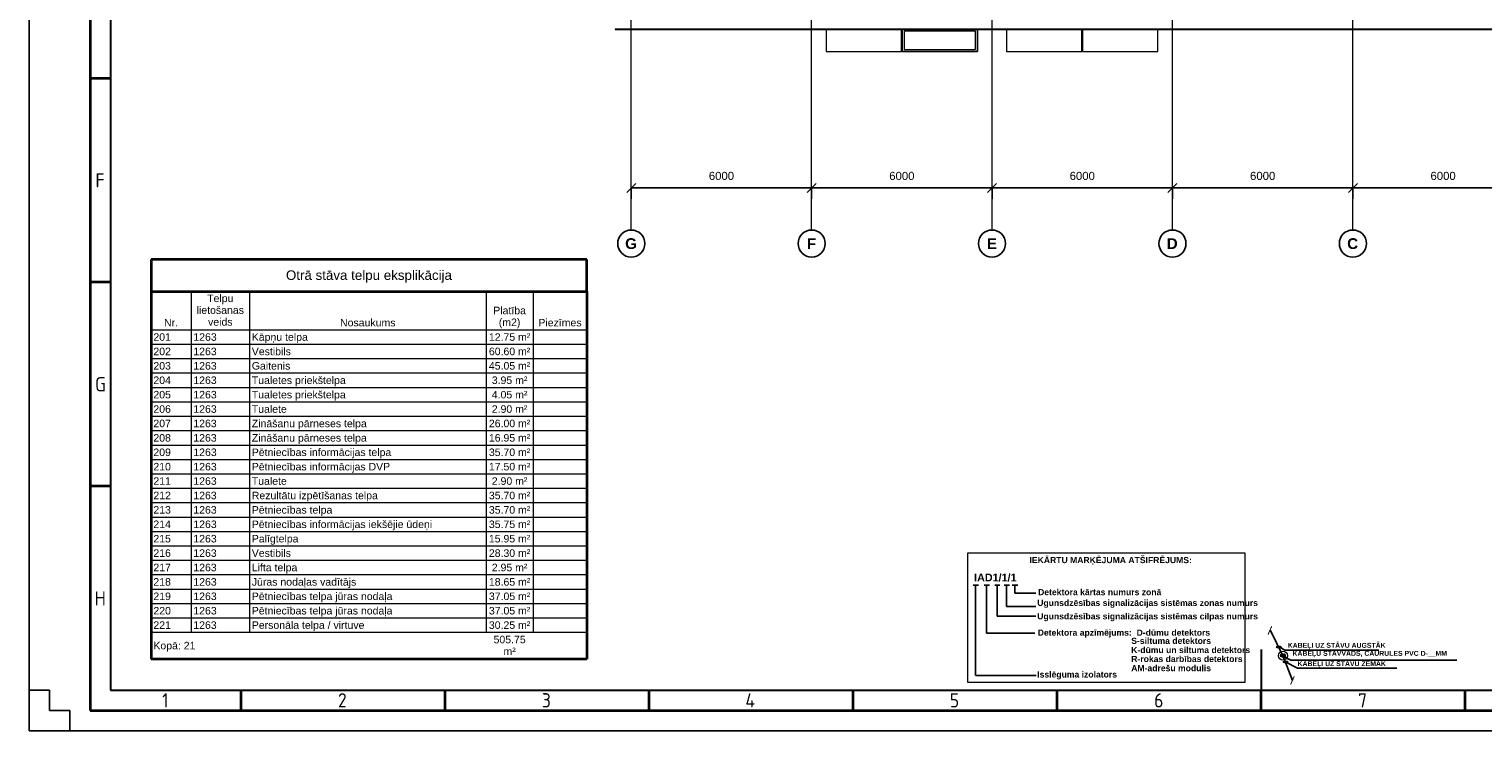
# Model space of a CAD drawing. Header units: millimetres. Extents: x -197461 to 862495, y -970068 to 63888.
# Tile 55 of 205: x -138828 to -90476, y -600991 to -577642. Entities that reach past the tile are written whole.
import ezdxf

# ---------------------------------------------------------------- set-up
doc = ezdxf.new("R2010")
doc.units = ezdxf.units.MM
doc.linetypes.add('Grid Line', pattern=[22.225, 12.7, -3.175, 3.175, -3.175])
doc.linetypes.add('KL', pattern=[4, 2, -2])
doc.layers.get('0').update_dxf_attribs({"linetype": 'CONTINUOUS'})
doc.layers.get('Defpoints').update_dxf_attribs({"linetype": 'CONTINUOUS'})
for name, color, linetype, lineweight in [('A-ANNO-DIMS', 211, 'CONTINUOUS', 9), ('A-DETL-THIN', 151, 'CONTINUOUS', 5), ('A-DETL-WIDE', 214, 'CONTINUOUS', 35), ('A-MASS', 70, 'CONTINUOUS', 5), ('G-ANNO-SCHD', 231, 'CONTINUOUS', 9), ('S-GRID', 1, 'CONTINUOUS', 9), ('S-GRID-IDEN', 1, 'CONTINUOUS', 25)]:
    doc.layers.add(name, color=color, linetype=linetype, lineweight=lineweight)
doc.layers.add('Rasējuma lapa', color=7, linetype='CONTINUOUS')
doc.layers.add('UAS', color=240, linetype='CONTINUOUS')
doc.styles.add('ARIAL', font='arialbd.ttf')
doc.styles.add('Arial_13', font='arial.ttf', dxfattribs={"height": 3.175})
doc.styles.add('Arial_14', font='arial.ttf', dxfattribs={"height": 2.5})
doc.styles.add('Arial_2', font='arial.ttf', dxfattribs={"height": 270})
doc.styles.add('ISO', font='iso')
doc.dimstyles.new('Arrow_-_2_5mm_Arial', dxfattribs={"dimscale": 304.8, "dimtxt": 275.470038, "dimasz": 0.984252, "dimexe": 1.181102, "dimexo": 0.738189, "dimgap": 0.86122, "dimtad": 1, "dimdec": 0, "dimrnd": 5, "dimzin": 0, "dimdsep": 46, "dimtxsty": 'Arial_2', "dimblk1": 'OBLIQUE', "dimblk2": 'OBLIQUE', "dimsah": 1, "dimcen": 0.09, "dimazin": 0, "dimtfac": 1, "dimtdec": 4, "dimtix": 1, "dimtmove": 0, "dimatfit": 3, "dimfxl": 1, "dimtvp": 1, "dimtfill": 1, "dimtolj": 1, "dimtzin": 0, "dimarcsym": 2})

# ---------------------------------------------------------------- blocks, each defined once
blk = doc.blocks.new('A2_L')
at = {"layer": 'Rasējuma lapa'}
for p, q in [((-594, 420), (-594, 0)), ((-594, 10), (-589, 10)), ((-589, 10), (-589, 5)), ((-589, 5), (-584, 5)), ((-584, 5), (-584, 0)), ((-594, 0), (0, 0))]:
    blk.add_line(p, q, dxfattribs=at)
at = {"layer": 'Rasējuma lapa', "lineweight": 35}
for p, q in [((-579, 415), (-579, 5)), ((-574, 160), (-579, 160)), ((-574, 110), (-579, 110)), ((-574, 60), (-579, 60)), ((-542, 5), (-542, 10)), ((-492, 5), (-492, 10)), ((-442, 5), (-442, 10)), ((-392, 5), (-392, 10)), ((-342, 5), (-342, 10)), ((-292, 5), (-292, 10)), ((-242, 5), (-242, 10)), ((-579, 5), (-5, 5))]:
    blk.add_line(p, q, dxfattribs=at)
at = {"layer": 'Rasējuma lapa', "lineweight": 30}
for p, q in [((-574, 410), (-574, 10)), ((-292, 20), (-292, 10)), ((-574, 10), (-10, 10))]:
    blk.add_line(p, q, dxfattribs=at)
at = {"layer": 'Rasējuma lapa', "style": 'ISO'}
for s, p in [('F', (-577.73, 133.25)), ('G', (-577.81, 83.25)), ('H', (-577.9, 30.75)), ('1', (-561.38, 5.75)), ('2', (-518.29, 5.75)), ('3', (-468.3, 5.75)), ('4', (-418.4, 5.75)), ('5', (-368.3, 5.75)), ('6', (-318.21, 5.75)), ('7', (-268.23, 5.75))]:
    blk.add_text(s, height=3.5, dxfattribs=at).set_placement(p)
blk = doc.blocks.new('*U1293')
at = {"layer": 'Rasējuma lapa'}
blk.add_blockref('A2_L', (0, 0), dxfattribs=at)
blk = doc.blocks.new('Grid - Ass 4_0mm-197408-Otrā stāva plāns uz atzīmes 3_400')
at = {"layer": 'S-GRID-IDEN'}
blk.add_circle((0, 0), 3, dxfattribs=at)
blk = doc.blocks.new('_OBLIQUE')
at = {"color": 0, "linetype": 'ByBlock'}
blk.add_line((-0.5, -0.5), (0.5, 0.5), dxfattribs=at)
blk = doc.blocks.new('*D1299')
at = {"layer": 'A-ANNO-DIMS', "color": 0, "lineweight": -2, "transparency": 16777216}
for p, q in [((-118801, -582929), (-112801, -582929)), ((-118801, -582942), (-118801, -583289)), ((-112801, -582942), (-112801, -583289))]:
    blk.add_line(p, q, dxfattribs=at)
at = {"layer": 'Defpoints', "color": 0, "transparency": 16777216}
for p in [(-118801, -582717), (-112801, -582717), (-112801, -582929)]:
    blk.add_point(p, dxfattribs=at)
at = {"layer": 'A-ANNO-DIMS', "color": 0, "lineweight": -2, "transparency": 16777216, "xscale": 299.9999999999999, "yscale": 299.9999999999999, "zscale": 299.9999999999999, "rotation": 180}
blk.add_blockref('_OBLIQUE', (-118801, -582929), dxfattribs=at)
at = {"layer": 'A-ANNO-DIMS', "color": 0, "lineweight": -2, "transparency": 16777216, "xscale": 299.9999999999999, "yscale": 299.9999999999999, "zscale": 299.9999999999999}
blk.add_blockref('_OBLIQUE', (-112801, -582929), dxfattribs=at)
at = {"layer": 'A-ANNO-DIMS', "color": 0, "transparency": 16777216, "insert": (-115801, -582529), "char_height": 270, "attachment_point": 5, "style": 'Arial_2', "bg_fill": 3, "box_fill_scale": 1.1, "bg_fill_color": 256, "bg_fill_true_color": 13158600, "bg_fill_transparency": 0}
blk.add_mtext('\\A1;6000', dxfattribs=at)
blk = doc.blocks.new('*D1300')
at = {"layer": 'A-ANNO-DIMS', "color": 0, "lineweight": -2, "transparency": 16777216}
for p, q in [((-112801, -582929), (-106801, -582929)), ((-112801, -582942), (-112801, -583289)), ((-106801, -582942), (-106801, -583289))]:
    blk.add_line(p, q, dxfattribs=at)
at = {"layer": 'Defpoints', "color": 0, "transparency": 16777216}
for p in [(-112801, -582717), (-106801, -582717), (-106801, -582929)]:
    blk.add_point(p, dxfattribs=at)
at = {"layer": 'A-ANNO-DIMS', "color": 0, "lineweight": -2, "transparency": 16777216, "xscale": 299.9999999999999, "yscale": 299.9999999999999, "zscale": 299.9999999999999, "rotation": 180}
blk.add_blockref('_OBLIQUE', (-112801, -582929), dxfattribs=at)
at = {"layer": 'A-ANNO-DIMS', "color": 0, "lineweight": -2, "transparency": 16777216, "xscale": 299.9999999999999, "yscale": 299.9999999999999, "zscale": 299.9999999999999}
blk.add_blockref('_OBLIQUE', (-106801, -582929), dxfattribs=at)
at = {"layer": 'A-ANNO-DIMS', "color": 0, "transparency": 16777216, "insert": (-109801, -582529), "char_height": 270, "attachment_point": 5, "style": 'Arial_2', "bg_fill": 3, "box_fill_scale": 1.1, "bg_fill_color": 256, "bg_fill_true_color": 13158600, "bg_fill_transparency": 0}
blk.add_mtext('\\A1;6000', dxfattribs=at)
blk = doc.blocks.new('*D1301')
at = {"layer": 'A-ANNO-DIMS', "color": 0, "lineweight": -2, "transparency": 16777216}
for p, q in [((-106801, -582929), (-100801, -582929)), ((-106801, -582942), (-106801, -583289)), ((-100801, -582942), (-100801, -583289))]:
    blk.add_line(p, q, dxfattribs=at)
at = {"layer": 'Defpoints', "color": 0, "transparency": 16777216}
for p in [(-106801, -582717), (-100801, -582717), (-100801, -582929)]:
    blk.add_point(p, dxfattribs=at)
at = {"layer": 'A-ANNO-DIMS', "color": 0, "lineweight": -2, "transparency": 16777216, "xscale": 299.9999999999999, "yscale": 299.9999999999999, "zscale": 299.9999999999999, "rotation": 180}
blk.add_blockref('_OBLIQUE', (-106801, -582929), dxfattribs=at)
at = {"layer": 'A-ANNO-DIMS', "color": 0, "lineweight": -2, "transparency": 16777216, "xscale": 299.9999999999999, "yscale": 299.9999999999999, "zscale": 299.9999999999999}
blk.add_blockref('_OBLIQUE', (-100801, -582929), dxfattribs=at)
at = {"layer": 'A-ANNO-DIMS', "color": 0, "transparency": 16777216, "insert": (-103801, -582529), "char_height": 270, "attachment_point": 5, "style": 'Arial_2', "bg_fill": 3, "box_fill_scale": 1.1, "bg_fill_color": 256, "bg_fill_true_color": 13158600, "bg_fill_transparency": 0}
blk.add_mtext('\\A1;6000', dxfattribs=at)
blk = doc.blocks.new('*D1302')
at = {"layer": 'A-ANNO-DIMS', "color": 0, "lineweight": -2, "transparency": 16777216}
for p, q in [((-100801, -582929), (-94801, -582929)), ((-100801, -582942), (-100801, -583289)), ((-94801, -582942), (-94801, -583289))]:
    blk.add_line(p, q, dxfattribs=at)
at = {"layer": 'Defpoints', "color": 0, "transparency": 16777216}
for p in [(-100801, -582717), (-94801, -582717), (-94801, -582929)]:
    blk.add_point(p, dxfattribs=at)
at = {"layer": 'A-ANNO-DIMS', "color": 0, "lineweight": -2, "transparency": 16777216, "xscale": 299.9999999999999, "yscale": 299.9999999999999, "zscale": 299.9999999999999, "rotation": 180}
blk.add_blockref('_OBLIQUE', (-100801, -582929), dxfattribs=at)
at = {"layer": 'A-ANNO-DIMS', "color": 0, "lineweight": -2, "transparency": 16777216, "xscale": 299.9999999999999, "yscale": 299.9999999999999, "zscale": 299.9999999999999}
blk.add_blockref('_OBLIQUE', (-94801, -582929), dxfattribs=at)
at = {"layer": 'A-ANNO-DIMS', "color": 0, "transparency": 16777216, "insert": (-97801, -582529), "char_height": 270, "attachment_point": 5, "style": 'Arial_2', "bg_fill": 3, "box_fill_scale": 1.1, "bg_fill_color": 256, "bg_fill_true_color": 13158600, "bg_fill_transparency": 0}
blk.add_mtext('\\A1;6000', dxfattribs=at)
blk = doc.blocks.new('*D1303')
at = {"layer": 'A-ANNO-DIMS', "color": 0, "lineweight": -2, "transparency": 16777216}
for p, q in [((-94801, -582929), (-88801, -582929)), ((-94801, -582942), (-94801, -583289)), ((-88801, -582942), (-88801, -583289))]:
    blk.add_line(p, q, dxfattribs=at)
at = {"layer": 'Defpoints', "color": 0, "transparency": 16777216}
for p in [(-94801, -582717), (-88801, -582717), (-88801, -582929)]:
    blk.add_point(p, dxfattribs=at)
at = {"layer": 'A-ANNO-DIMS', "color": 0, "lineweight": -2, "transparency": 16777216, "xscale": 299.9999999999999, "yscale": 299.9999999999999, "zscale": 299.9999999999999, "rotation": 180}
blk.add_blockref('_OBLIQUE', (-94801, -582929), dxfattribs=at)
at = {"layer": 'A-ANNO-DIMS', "color": 0, "lineweight": -2, "transparency": 16777216, "xscale": 299.9999999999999, "yscale": 299.9999999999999, "zscale": 299.9999999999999}
blk.add_blockref('_OBLIQUE', (-88801, -582929), dxfattribs=at)
at = {"layer": 'A-ANNO-DIMS', "color": 0, "transparency": 16777216, "insert": (-91801, -582529), "char_height": 270, "attachment_point": 5, "style": 'Arial_2', "bg_fill": 3, "box_fill_scale": 1.1, "bg_fill_color": 256, "bg_fill_true_color": 13158600, "bg_fill_transparency": 0}
blk.add_mtext('\\A1;6000', dxfattribs=at)
blk = doc.blocks.new('_ArchTick')
at = {"color": 0, "linetype": 'ByBlock', "const_width": 0.15}
blk.add_lwpolyline([(-0.5, -0.5), (0.5, 0.5)], dxfattribs=at)

msp = doc.modelspace()

# ---------------------------------------------------------------- hatches: boundary and pattern name
at = {"layer": 'UAS'}
h = msp.add_hatch(color=1, dxfattribs=at)
h.paths.add_polyline_path([(-97127.08814, -598488.65465), (-97160.62851, -598420.62433, 0.2855923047), (-97202.93721, -598488.65465, 0.5262828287), (-97099.87136, -598559.45244)])
h.paths.add_polyline_path([(-97127.79115, -598487.22873), (-97127.66247, -598487.16068), (-97099.87136, -598559.45244, 0.3103731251), (-97051.23907, -598488.65465, 0.5557031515), (-97160.62851, -598420.62433)])

# ---------------------------------------------------------------- linework, layer by layer
at = {"color": 251, "lineweight": 5, "true_color": 0x636466}
for p, q in [((-113258.96682, -577649.9827), (-118342.9669, -577649.9827)), ((-118342.9669, -577659.9827), (-113258.96682, -577659.9827)), ((-107258.96724, -577649.9827), (-112342.96732, -577649.9827)), ((-112342.96732, -577659.9827), (-107258.96724, -577659.9827)), ((-112318.96652, -577646.90543), (-109813.11762, -577646.90543)), ((-112318.96652, -577646.90543), (-112318.96652, -577649.93607)), ((-112318.96652, -577649.93607), (-112318.96652, -577649.9827)), ((-112318.96652, -577659.9827), (-112318.96652, -578389.1778)), ((-109813.11762, -577649.93607), (-109813.11762, -577646.90543)), ((-109813.11762, -577649.93607), (-109813.11762, -577649.9827)), ((-109813.11762, -578389.1778), (-109813.11762, -577659.9827)), ((-109789.11762, -577646.90543), (-107283.56075, -577646.90543)), ((-109789.11762, -577646.90543), (-109789.11762, -577649.93607)), ((-109789.10401, -578389.13123), (-109789.11744, -577659.9827)), ((-109789.10401, -578389.13123), (-109789.11744, -577659.9827)), ((-109789.11744, -577659.9827), (-109789.10401, -578389.13123)), ((-107348.55955, -577714.86538), (-109724.11643, -577714.86538)), ((-109724.11643, -577714.86538), (-109724.1052, -578324.20192)), ((-107348.54833, -578324.20192), (-107348.55955, -577714.86538)), ((-107283.56075, -577649.93607), (-107283.56075, -577646.90543)), ((-107283.56056, -577659.9827), (-107283.54713, -578389.13123)), ((-107283.56056, -577659.9827), (-107283.54713, -578389.13123)), ((-107283.54713, -578389.13123), (-107283.56056, -577659.9827)), ((-101258.96686, -577649.9827), (-106342.96694, -577649.9827)), ((-106342.96694, -577659.9827), (-101258.96686, -577659.9827)), ((-106324.92785, -577646.90543), (-103815.80104, -577646.90543)), ((-106324.92785, -577646.90543), (-106324.92785, -577649.93607)), ((-106324.92785, -577649.93607), (-106324.92785, -577649.9827)), ((-106324.92785, -577659.9827), (-106324.92785, -578389.1778)), ((-103815.80104, -577649.93607), (-103815.80104, -577646.90543)), ((-103815.80104, -577649.93607), (-103815.80104, -577649.9827)), ((-103815.80104, -578389.1778), (-103815.80104, -577659.9827)), ((-103791.80104, -577646.90543), (-101282.96632, -577646.90543)), ((-103791.80104, -577646.90543), (-103791.80104, -577649.93607)), ((-103791.80104, -577649.93607), (-103791.80104, -577649.9827)), ((-103791.80104, -577659.9827), (-103791.80104, -578389.1778)), ((-101282.96632, -577649.93607), (-101282.96632, -577646.90543)), ((-101282.96632, -577649.93607), (-101282.96632, -577649.9827)), ((-101282.96632, -578389.1778), (-101282.96632, -577659.9827)), ((-95259.15394, -577649.9827), (-100342.96698, -577649.9827)), ((-100342.96698, -577659.9827), (-95259.15394, -577659.9827)), ((-91789.06027, -577649.9827), (-94343.15395, -577649.9827)), ((-94343.15395, -577659.9827), (-91789.06027, -577659.9827)), ((-112318.96652, -578389.1778), (-109813.11762, -578389.1778)), ((-107283.54713, -578389.13123), (-109789.10401, -578389.13123)), ((-107283.54713, -578389.13123), (-109789.10401, -578389.13123)), ((-109789.10401, -578389.13123), (-107283.54713, -578389.13123)), ((-109724.1052, -578324.20192), (-107348.54833, -578324.20192)), ((-106324.92785, -578389.1778), (-103815.80104, -578389.1778)), ((-103791.80104, -578389.1778), (-101282.96632, -578389.1778))]:
    msp.add_line(p, q, dxfattribs=at)
at = {"layer": 'A-DETL-THIN', "color": 18, "lineweight": 9, "true_color": 0x000000}
for p, q in [((-133440.44081, -586369.26769), (-133440.44081, -587656.80675)), ((-131495.3302, -586369.26769), (-131495.3302, -587656.80675)), ((-123631.06565, -586369.26769), (-123631.06565, -587656.80675)), ((-122061.63772, -586369.26769), (-122061.63772, -587656.80675)), ((-133440.44081, -587656.80675), (-134768.9934, -587656.80675)), ((-131495.3302, -587656.80675), (-133440.44081, -587656.80675)), ((-133440.44081, -587656.80675), (-133440.44081, -588135.98643)), ((-123631.06565, -587656.80675), (-131495.3302, -587656.80675)), ((-131495.3302, -587656.80675), (-131495.3302, -588135.98643)), ((-122061.63772, -587656.80675), (-123631.06565, -587656.80675)), ((-123631.06565, -587656.80675), (-123631.06565, -588135.98643)), ((-120279.79255, -587656.80675), (-122061.63772, -587656.80675)), ((-122061.63772, -587656.80675), (-122061.63772, -588135.98643)), ((-133440.44081, -588135.98643), (-134768.9934, -588135.98643)), ((-131495.3302, -588135.98643), (-133440.44081, -588135.98643)), ((-133440.44081, -588135.98643), (-133440.44081, -588615.16612)), ((-123631.06565, -588135.98643), (-131495.3302, -588135.98643)), ((-131495.3302, -588135.98643), (-131495.3302, -588615.16612)), ((-122061.63772, -588135.98643), (-123631.06565, -588135.98643)), ((-123631.06565, -588135.98643), (-123631.06565, -588615.16612)), ((-120279.79255, -588135.98643), (-122061.63772, -588135.98643)), ((-122061.63772, -588135.98643), (-122061.63772, -588615.16612)), ((-133440.44081, -588615.16612), (-134768.9934, -588615.16612)), ((-131495.3302, -588615.16612), (-133440.44081, -588615.16612)), ((-133440.44081, -588615.16612), (-133440.44081, -589094.3458)), ((-123631.06565, -588615.16612), (-131495.3302, -588615.16612)), ((-131495.3302, -588615.16612), (-131495.3302, -589094.3458)), ((-122061.63772, -588615.16612), (-123631.06565, -588615.16612)), ((-123631.06565, -588615.16612), (-123631.06565, -589094.3458)), ((-120279.79255, -588615.16612), (-122061.63772, -588615.16612)), ((-122061.63772, -588615.16612), (-122061.63772, -589094.3458)), ((-133440.44081, -589094.3458), (-134768.9934, -589094.3458)), ((-131495.3302, -589094.3458), (-133440.44081, -589094.3458)), ((-133440.44081, -589094.3458), (-133440.44081, -589573.52549)), ((-123631.06565, -589094.3458), (-131495.3302, -589094.3458)), ((-131495.3302, -589094.3458), (-131495.3302, -589573.52549)), ((-122061.63772, -589094.3458), (-123631.06565, -589094.3458)), ((-123631.06565, -589094.3458), (-123631.06565, -589573.52549)), ((-120279.79255, -589094.3458), (-122061.63772, -589094.3458)), ((-122061.63772, -589094.3458), (-122061.63772, -589573.52549)), ((-133440.44081, -589573.52549), (-134768.9934, -589573.52549)), ((-131495.3302, -589573.52549), (-133440.44081, -589573.52549)), ((-133440.44081, -589573.52549), (-133440.44081, -590052.70518)), ((-123631.06565, -589573.52549), (-131495.3302, -589573.52549)), ((-131495.3302, -589573.52549), (-131495.3302, -590052.70518)), ((-122061.63772, -589573.52549), (-123631.06565, -589573.52549)), ((-123631.06565, -589573.52549), (-123631.06565, -590052.70518)), ((-120279.79255, -589573.52549), (-122061.63772, -589573.52549)), ((-122061.63772, -589573.52549), (-122061.63772, -590052.70518)), ((-133440.44081, -590052.70518), (-134768.9934, -590052.70518)), ((-131495.3302, -590052.70518), (-133440.44081, -590052.70518)), ((-133440.44081, -590052.70518), (-133440.44081, -590531.88486)), ((-123631.06565, -590052.70518), (-131495.3302, -590052.70518)), ((-131495.3302, -590052.70518), (-131495.3302, -590531.88486)), ((-122061.63772, -590052.70518), (-123631.06565, -590052.70518)), ((-123631.06565, -590052.70518), (-123631.06565, -590531.88486)), ((-120279.79255, -590052.70518), (-122061.63772, -590052.70518)), ((-122061.63772, -590052.70518), (-122061.63772, -590531.88486)), ((-133440.44081, -590531.88486), (-134768.9934, -590531.88486)), ((-131495.3302, -590531.88486), (-133440.44081, -590531.88486)), ((-133440.44081, -590531.88486), (-133440.44081, -591011.06455)), ((-123631.06565, -590531.88486), (-131495.3302, -590531.88486)), ((-131495.3302, -590531.88486), (-131495.3302, -591011.06455)), ((-122061.63772, -590531.88486), (-123631.06565, -590531.88486)), ((-123631.06565, -590531.88486), (-123631.06565, -591011.06455)), ((-120279.79255, -590531.88486), (-122061.63772, -590531.88486)), ((-122061.63772, -590531.88486), (-122061.63772, -591011.06455)), ((-133440.44081, -591011.06455), (-134768.9934, -591011.06455)), ((-131495.3302, -591011.06455), (-133440.44081, -591011.06455)), ((-133440.44081, -591011.06455), (-133440.44081, -591490.24423)), ((-123631.06565, -591011.06455), (-131495.3302, -591011.06455)), ((-131495.3302, -591011.06455), (-131495.3302, -591490.24423)), ((-122061.63772, -591011.06455), (-123631.06565, -591011.06455)), ((-123631.06565, -591011.06455), (-123631.06565, -591490.24423)), ((-120279.79255, -591011.06455), (-122061.63772, -591011.06455)), ((-122061.63772, -591011.06455), (-122061.63772, -591490.24423)), ((-133440.44081, -591490.24423), (-134768.9934, -591490.24423)), ((-131495.3302, -591490.24423), (-133440.44081, -591490.24423)), ((-133440.44081, -591490.24423), (-133440.44081, -591969.42392)), ((-123631.06565, -591490.24423), (-131495.3302, -591490.24423)), ((-131495.3302, -591490.24423), (-131495.3302, -591969.42392)), ((-122061.63772, -591490.24423), (-123631.06565, -591490.24423)), ((-123631.06565, -591490.24423), (-123631.06565, -591969.42392)), ((-120279.79255, -591490.24423), (-122061.63772, -591490.24423)), ((-122061.63772, -591490.24423), (-122061.63772, -591969.42392)), ((-133440.44081, -591969.42392), (-134768.9934, -591969.42392)), ((-131495.3302, -591969.42392), (-133440.44081, -591969.42392)), ((-133440.44081, -591969.42392), (-133440.44081, -592448.6036)), ((-123631.06565, -591969.42392), (-131495.3302, -591969.42392)), ((-131495.3302, -591969.42392), (-131495.3302, -592448.6036)), ((-122061.63772, -591969.42392), (-123631.06565, -591969.42392)), ((-123631.06565, -591969.42392), (-123631.06565, -592448.6036)), ((-120279.79255, -591969.42392), (-122061.63772, -591969.42392)), ((-122061.63772, -591969.42392), (-122061.63772, -592448.6036)), ((-133440.44081, -592448.6036), (-134768.9934, -592448.6036)), ((-131495.3302, -592448.6036), (-133440.44081, -592448.6036)), ((-133440.44081, -592448.6036), (-133440.44081, -592927.78329)), ((-123631.06565, -592448.6036), (-131495.3302, -592448.6036)), ((-131495.3302, -592448.6036), (-131495.3302, -592927.78329)), ((-122061.63772, -592448.6036), (-123631.06565, -592448.6036)), ((-123631.06565, -592448.6036), (-123631.06565, -592927.78329)), ((-120279.79255, -592448.6036), (-122061.63772, -592448.6036)), ((-122061.63772, -592448.6036), (-122061.63772, -592927.78329)), ((-133440.44081, -592927.78329), (-134768.9934, -592927.78329)), ((-131495.3302, -592927.78329), (-133440.44081, -592927.78329)), ((-133440.44081, -592927.78329), (-133440.44081, -593406.96297)), ((-123631.06565, -592927.78329), (-131495.3302, -592927.78329)), ((-131495.3302, -592927.78329), (-131495.3302, -593406.96297)), ((-122061.63772, -592927.78329), (-123631.06565, -592927.78329)), ((-123631.06565, -592927.78329), (-123631.06565, -593406.96297)), ((-120279.79255, -592927.78329), (-122061.63772, -592927.78329)), ((-122061.63772, -592927.78329), (-122061.63772, -593406.96297)), ((-133440.44081, -593406.96297), (-134768.9934, -593406.96297)), ((-131495.3302, -593406.96297), (-133440.44081, -593406.96297)), ((-133440.44081, -593406.96297), (-133440.44081, -593886.14266)), ((-123631.06565, -593406.96297), (-131495.3302, -593406.96297)), ((-131495.3302, -593406.96297), (-131495.3302, -593886.14266)), ((-122061.63772, -593406.96297), (-123631.06565, -593406.96297)), ((-123631.06565, -593406.96297), (-123631.06565, -593886.14266)), ((-120279.79255, -593406.96297), (-122061.63772, -593406.96297)), ((-122061.63772, -593406.96297), (-122061.63772, -593886.14266)), ((-133440.44081, -593886.14266), (-134768.9934, -593886.14266)), ((-131495.3302, -593886.14266), (-133440.44081, -593886.14266)), ((-133440.44081, -593886.14266), (-133440.44081, -594365.32234)), ((-123631.06565, -593886.14266), (-131495.3302, -593886.14266)), ((-131495.3302, -593886.14266), (-131495.3302, -594365.32234)), ((-122061.63772, -593886.14266), (-123631.06565, -593886.14266)), ((-123631.06565, -593886.14266), (-123631.06565, -594365.32234)), ((-120279.79255, -593886.14266), (-122061.63772, -593886.14266)), ((-122061.63772, -593886.14266), (-122061.63772, -594365.32234)), ((-133440.44081, -594365.32234), (-134768.9934, -594365.32234)), ((-131495.3302, -594365.32234), (-133440.44081, -594365.32234)), ((-133440.44081, -594365.32234), (-133440.44081, -594844.50203)), ((-123631.06565, -594365.32234), (-131495.3302, -594365.32234)), ((-131495.3302, -594365.32234), (-131495.3302, -594844.50203)), ((-122061.63772, -594365.32234), (-123631.06565, -594365.32234)), ((-123631.06565, -594365.32234), (-123631.06565, -594844.50203)), ((-120279.79255, -594365.32234), (-122061.63772, -594365.32234)), ((-122061.63772, -594365.32234), (-122061.63772, -594844.50203)), ((-133440.44081, -594844.50203), (-134768.9934, -594844.50203)), ((-131495.3302, -594844.50203), (-133440.44081, -594844.50203)), ((-133440.44081, -594844.50203), (-133440.44081, -595323.68171)), ((-123631.06565, -594844.50203), (-131495.3302, -594844.50203)), ((-131495.3302, -594844.50203), (-131495.3302, -595323.68171)), ((-122061.63772, -594844.50203), (-123631.06565, -594844.50203)), ((-123631.06565, -594844.50203), (-123631.06565, -595323.68171)), ((-120279.79255, -594844.50203), (-122061.63772, -594844.50203)), ((-122061.63772, -594844.50203), (-122061.63772, -595323.68171)), ((-133440.44081, -595323.68171), (-134768.9934, -595323.68171)), ((-131495.3302, -595323.68171), (-133440.44081, -595323.68171)), ((-133440.44081, -595323.68171), (-133440.44081, -595802.8614)), ((-123631.06565, -595323.68171), (-131495.3302, -595323.68171)), ((-131495.3302, -595323.68171), (-131495.3302, -595802.8614)), ((-122061.63772, -595323.68171), (-123631.06565, -595323.68171)), ((-123631.06565, -595323.68171), (-123631.06565, -595802.8614)), ((-120279.79255, -595323.68171), (-122061.63772, -595323.68171)), ((-122061.63772, -595323.68171), (-122061.63772, -595802.8614)), ((-133440.44081, -595802.8614), (-134768.9934, -595802.8614)), ((-131495.3302, -595802.8614), (-133440.44081, -595802.8614)), ((-133440.44081, -595802.8614), (-133440.44081, -596282.04109)), ((-123631.06565, -595802.8614), (-131495.3302, -595802.8614)), ((-131495.3302, -595802.8614), (-131495.3302, -596282.04109)), ((-122061.63772, -595802.8614), (-123631.06565, -595802.8614)), ((-123631.06565, -595802.8614), (-123631.06565, -596282.04109)), ((-120279.79255, -595802.8614), (-122061.63772, -595802.8614)), ((-122061.63772, -595802.8614), (-122061.63772, -596282.04109)), ((-133440.44081, -596282.04109), (-134768.9934, -596282.04109)), ((-131495.3302, -596282.04109), (-133440.44081, -596282.04109)), ((-133440.44081, -596282.04109), (-133440.44081, -596761.22077)), ((-123631.06565, -596282.04109), (-131495.3302, -596282.04109)), ((-131495.3302, -596282.04109), (-131495.3302, -596761.22077)), ((-122061.63772, -596282.04109), (-123631.06565, -596282.04109)), ((-123631.06565, -596282.04109), (-123631.06565, -596761.22077)), ((-120279.79255, -596282.04109), (-122061.63772, -596282.04109)), ((-122061.63772, -596282.04109), (-122061.63772, -596761.22077)), ((-133440.44081, -596761.22077), (-134768.9934, -596761.22077)), ((-131495.3302, -596761.22077), (-133440.44081, -596761.22077)), ((-133440.44081, -596761.22077), (-133440.44081, -597240.40046)), ((-123631.06565, -596761.22077), (-131495.3302, -596761.22077)), ((-131495.3302, -596761.22077), (-131495.3302, -597240.40046)), ((-122061.63772, -596761.22077), (-123631.06565, -596761.22077)), ((-123631.06565, -596761.22077), (-123631.06565, -597240.40046)), ((-120279.79255, -596761.22077), (-122061.63772, -596761.22077)), ((-122061.63772, -596761.22077), (-122061.63772, -597240.40046)), ((-133440.44081, -597240.40046), (-134768.9934, -597240.40046)), ((-131495.3302, -597240.40046), (-133440.44081, -597240.40046)), ((-133440.44081, -597240.40046), (-133440.44081, -597719.58014)), ((-123631.06565, -597240.40046), (-131495.3302, -597240.40046)), ((-131495.3302, -597240.40046), (-131495.3302, -597719.58014)), ((-122061.63772, -597240.40046), (-123631.06565, -597240.40046)), ((-123631.06565, -597240.40046), (-123631.06565, -597719.58014)), ((-120279.79255, -597240.40046), (-122061.63772, -597240.40046)), ((-122061.63772, -597240.40046), (-122061.63772, -597719.58014)), ((-133440.44081, -597719.58014), (-134768.9934, -597719.58014)), ((-131495.3302, -597719.58014), (-133440.44081, -597719.58014)), ((-123631.06565, -597719.58014), (-131495.3302, -597719.58014)), ((-122061.63772, -597719.58014), (-123631.06565, -597719.58014)), ((-120279.79255, -597719.58014), (-122061.63772, -597719.58014))]:
    msp.add_line(p, q, dxfattribs=at)
at = {"layer": 'A-DETL-WIDE', "color": 18, "true_color": 0x000000}
for p, q in [((-134768.9934, -585310.93436), (-134768.9934, -586369.26769)), ((-120279.79255, -585310.93436), (-134768.9934, -585310.93436)), ((-120279.79255, -586369.26769), (-120279.79255, -585310.93436)), ((-134768.9934, -586369.26769), (-134768.9934, -598602.93951)), ((-134768.9934, -586369.26769), (-120279.79255, -586369.26769)), ((-120279.79255, -586369.26769), (-120279.79255, -598602.93951)), ((-120279.79255, -598602.93951), (-134768.9934, -598602.93951))]:
    msp.add_line(p, q, dxfattribs=at)
at = {"layer": 'A-MASS', "color": 251, "lineweight": 18, "true_color": 0x636466}
for p, q in [((-119333.95813, -577649.9827), (-119333.95813, -577659.9827)), ((-118342.9669, -577649.9827), (-119333.95813, -577649.9827)), ((-119333.95813, -577659.9827), (-118342.9669, -577659.9827)), ((-118342.9669, -577659.9827), (-118342.9669, -577649.9827)), ((-112342.96732, -577649.9827), (-113258.96682, -577649.9827)), ((-113258.96682, -577649.9827), (-113258.96682, -577659.9827)), ((-113258.96682, -577659.9827), (-112342.96732, -577659.9827)), ((-112342.96732, -577659.9827), (-112342.96732, -577649.9827)), ((-106342.96694, -577649.98263), (-107258.96724, -577649.98263)), ((-107258.96724, -577649.98263), (-107258.96724, -577659.98263)), ((-107258.96724, -577659.98263), (-106342.96694, -577659.98263)), ((-106342.96694, -577659.98263), (-106342.96694, -577649.98263)), ((-100342.96698, -577649.9826), (-101258.96686, -577649.9826)), ((-101258.96686, -577649.9826), (-101258.96686, -577659.9826)), ((-101258.96686, -577659.9826), (-100342.96698, -577659.9826)), ((-100342.96698, -577659.9826), (-100342.96698, -577649.9826)), ((-94343.15395, -577649.98255), (-95259.15394, -577649.98255)), ((-95259.15394, -577649.98255), (-95259.15394, -577659.98255)), ((-95259.15394, -577659.98255), (-94343.15395, -577659.98255)), ((-94343.15395, -577659.98255), (-94343.15395, -577649.98255)), ((-88343.43069, -577649.98254), (-91789.06027, -577649.98254)), ((-91789.06027, -577649.98254), (-91789.06027, -577659.98254)), ((-91789.06027, -577659.98254), (-88343.43069, -577659.98254))]:
    msp.add_line(p, q, dxfattribs=at)
at = {"layer": 'S-GRID', "color": 251, "linetype": 'Grid Line', "true_color": 0x636466}
for p, q in [((-118800.96639, -584327.17672), (-118800.96639, -575970.77758)), ((-112800.96639, -584327.17672), (-112800.96639, -575970.77758)), ((-106800.96639, -584327.17672), (-106800.96639, -575970.77758)), ((-100800.96639, -584327.17672), (-100800.96639, -575970.77758)), ((-94800.96639, -584327.17672), (-94800.96639, -575970.77758))]:
    msp.add_line(p, q, dxfattribs=at)
at = {"layer": 'UAS', "linetype": 'Continuous'}
for p, q in [((-107425.65439, -596140.02571), (-107250.70178, -596140.02571)), ((-107250.70178, -596140.02571), (-107347.89733, -596140.02571)), ((-107347.89733, -596140.02571), (-107347.89733, -599149.92909)), ((-107062.58443, -596140.02571), (-106887.63182, -596140.02571)), ((-106887.63182, -596140.02571), (-106984.82736, -596140.02571)), ((-106984.82736, -596140.02571), (-106984.82736, -597743.74896)), ((-106712.03445, -596140.02571), (-106537.08184, -596140.02571)), ((-106537.08184, -596140.02571), (-106634.27739, -596140.02571)), ((-106634.27739, -596140.02571), (-106634.27739, -597168.23897)), ((-106394.52756, -596140.02571), (-106219.57494, -596140.02571)), ((-106219.57494, -596140.02571), (-106316.77049, -596140.02571)), ((-106316.77049, -596140.02571), (-106316.77049, -596851.19533)), ((-106134.16128, -596145.43613), (-105946.24968, -596145.43613)), ((-106043.44523, -596145.43613), (-106043.44523, -596410.90503)), ((-105946.24968, -596145.43613), (-106043.44523, -596145.43613)), ((-106043.44523, -596410.90503), (-105343.63686, -596410.90503)), ((-106316.77049, -596851.19533), (-105350.1174, -596851.19533)), ((-106634.27739, -597168.23897), (-105350.1174, -597168.23897))]:
    msp.add_line(p, q, dxfattribs=at)
at = {"layer": 'UAS', "color": 1, "lineweight": 25}
for p, q in [((-106989.50911, -597743.19838), (-105380.85656, -597743.19838)), ((-105337.20226, -599149.92909), (-107345.51395, -599149.92909))]:
    msp.add_line(p, q, dxfattribs=at)
at = {"layer": 'UAS', "color": 7, "lineweight": 13}
msp.add_lwpolyline([(-107602.29573, -595061.44463), (-98399.48812, -595061.44463), (-98399.48812, -599380.68291), (-107602.29573, -599380.68291)], close=True, dxfattribs=at)
at = {"layer": 'UAS', "color": 7, "extrusion": (0, 0, -1)}
for points in [[(97539.62112, -597651.90933), (97127.08814, -598488.65465), (97127.02833, -598488.62301)], [(96810.95835, -599310.98893), (97127.66247, -598487.16068), (97127.60265, -598487.12905)]]:
    msp.add_lwpolyline(points, dxfattribs=at)
at = {"layer": 'UAS', "color": 7, "lineweight": 25}
for points in [[(-97235.57031, -598203.18074), (-97061.67391, -598299.0611), (-93934.11298, -598299.0611)], [(-97120.67608, -598505.33405), (-96869.38097, -598632.72353), (-91341.37543, -598632.72353)], [(-97030.7272, -598699.05534), (-96640.09974, -598907.6087), (-93341.88563, -598907.6087)]]:
    msp.add_lwpolyline(points, dxfattribs=at)
at = {"layer": 'UAS', "color": 1, "linetype": 'ByBlock', "lineweight": 18, "ltscale": 50}
msp.add_circle((-97127.02833, -598488.62301), 152.34701, dxfattribs=at)
at = {"layer": 'UAS', "color": 1, "linetype": 'KL', "lineweight": 18, "ltscale": 50}
msp.add_circle((-97127.08814, -598488.65465), 75.84907, dxfattribs=at)
at = {"layer": 'UAS', "color": 7, "lineweight": 25}
for centre in [(-97262.91153, -598200.99404), (-97040.9034, -598696.86865)]:
    msp.add_ellipse(centre, major_axis=(77.32966, 0), ratio=0.2800799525, start_param=2.2696747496, end_param=7.6491854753, dxfattribs=at)

# ---------------------------------------------------------------- block references
at = {"layer": 'Rasējuma lapa', "xscale": 135.6730224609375, "yscale": 135.6730224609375, "zscale": 135.6730224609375}
msp.add_blockref('*U1293', (-58237.88142, -600991.12528), dxfattribs=at)
at = {"layer": 'S-GRID-IDEN', "color": 251, "true_color": 0x636466, "xscale": 149.9999999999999, "yscale": 149.9999999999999, "zscale": 149.9999999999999}
for p in [(-118800.96639, -584777.17672), (-112800.96639, -584777.17672), (-106800.96639, -584777.17672), (-100800.96639, -584777.17672), (-94800.96639, -584777.17672)]:
    msp.add_blockref('Grid - Ass 4_0mm-197408-Otrā stāva plāns uz atzīmes 3_400', p, dxfattribs=at)
at = {"layer": 'UAS', "color": 7, "extrusion": (0, 0, -1), "xscale": 215.6250000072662, "yscale": 215.6250000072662, "zscale": 215.6250000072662, "rotation": 248.9717531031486}
for p in [(97560.60899, -597645.01161), (96810.95835, -599310.98893)]:
    msp.add_blockref('_ArchTick', p, dxfattribs=at)

# ---------------------------------------------------------------- texts
at = {"layer": 'G-ANNO-SCHD', "color": 18, "true_color": 0x000000, "line_spacing_factor": 0.941778}
for s, insert, char_height, width, attachment_point, style in [('Otrā stāva telpu eksplikācija', (-127524.39298, -585669.61648), 317.5, 6600.005101, 2, 'Arial_13'), ('Telpu\\Plietošanas\\Pveids', (-132467.88551, -586474.61774), 250, 1879.3024268, 2, 'Arial_14'), ('Platība\\P(m2)', (-122846.35169, -586878.79742), 250, 1300.8200837, 2, 'Arial_14'), ('Nr.', (-134104.71711, -587282.97711), 250, 553.996318, 2, 'Arial_14'), ('Nosaukums', (-127563.19792, -587282.97711), 250, 2200.6815063, 2, 'Arial_14'), ('Piezīmes', (-121170.71514, -587282.97711), 250, 1714.0217573, 2, 'Arial_14'), ('201', (-134693.9934, -587762.15679), 250, 697.8517155, 1, 'Arial_14'), ('1263', (-133365.44081, -587762.15679), 250, 930.468954, 1, 'Arial_14'), ('Kāpņu telpa', (-131420.3302, -587762.15679), 250, 2231.2890377, 1, 'Arial_14'), ('12.75 m²', (-122846.35169, -587762.15679), 250, 1646.6851883, 2, 'Arial_14'), ('202', (-134693.9934, -588241.33648), 250, 697.8517155, 1, 'Arial_14'), ('1263', (-133365.44081, -588241.33648), 250, 930.468954, 1, 'Arial_14'), ('Vestibils', (-131420.3302, -588241.33648), 250, 1551.801841, 1, 'Arial_14'), ('60.60 m²', (-122846.35169, -588241.33648), 250, 1646.6851883, 2, 'Arial_14'), ('203', (-134693.9934, -588720.51616), 250, 697.8517155, 1, 'Arial_14'), ('1263', (-133365.44081, -588720.51616), 250, 930.468954, 1, 'Arial_14'), ('Gaitenis', (-131420.3302, -588720.51616), 250, 1530.376569, 1, 'Arial_14'), ('45.05 m²', (-122846.35169, -588720.51616), 250, 1646.6851883, 2, 'Arial_14'), ('204', (-134693.9934, -589199.69585), 250, 697.8517155, 1, 'Arial_14'), ('1263', (-133365.44081, -589199.69585), 250, 930.468954, 1, 'Arial_14'), ('Tualetes priekštelpa', (-131420.3302, -589199.69585), 250, 3734.1188285, 1, 'Arial_14'), ('3.95 m²', (-122846.35169, -589199.69585), 250, 1414.0679498, 2, 'Arial_14'), ('205', (-134693.9934, -589678.87553), 250, 697.8517155, 1, 'Arial_14'), ('1263', (-133365.44081, -589678.87553), 250, 930.468954, 1, 'Arial_14'), ('Tualetes priekštelpa', (-131420.3302, -589678.87553), 250, 3734.1188285, 1, 'Arial_14'), ('4.05 m²', (-122846.35169, -589678.87553), 250, 1414.0679498, 2, 'Arial_14'), ('206', (-134693.9934, -590158.05522), 250, 697.8517155, 1, 'Arial_14'), ('1263', (-133365.44081, -590158.05522), 250, 930.468954, 1, 'Arial_14'), ('Tualete', (-131420.3302, -590158.05522), 250, 1392.6426778, 1, 'Arial_14'), ('2.90 m²', (-122846.35169, -590158.05522), 250, 1414.0679498, 2, 'Arial_14'), ('207', (-134693.9934, -590637.2349), 250, 697.8517155, 1, 'Arial_14'), ('1263', (-133365.44081, -590637.2349), 250, 930.468954, 1, 'Arial_14'), ('Zināšanu pārneses telpa', (-131420.3302, -590637.2349), 250, 4572.7651883, 1, 'Arial_14'), ('26.00 m²', (-122846.35169, -590637.2349), 250, 1646.6851883, 2, 'Arial_14'), ('208', (-134693.9934, -591116.41459), 250, 697.8517155, 1, 'Arial_14'), ('1263', (-133365.44081, -591116.41459), 250, 930.468954, 1, 'Arial_14'), ('Zināšanu pārneses telpa', (-131420.3302, -591116.41459), 250, 4572.7651883, 1, 'Arial_14'), ('16.95 m²', (-122846.35169, -591116.41459), 250, 1646.6851883, 2, 'Arial_14'), ('209', (-134693.9934, -591595.59428), 250, 697.8517155, 1, 'Arial_14'), ('1263', (-133365.44081, -591595.59428), 250, 930.468954, 1, 'Arial_14'), ('Pētniecības informācijas telpa', (-131420.3302, -591595.59428), 250, 5543.0239331, 1, 'Arial_14'), ('35.70 m²', (-122846.35169, -591595.59428), 250, 1646.6851883, 2, 'Arial_14'), ('210', (-134693.9934, -592074.77396), 250, 697.8517155, 1, 'Arial_14'), ('1263', (-133365.44081, -592074.77396), 250, 930.468954, 1, 'Arial_14'), ('Pētniecības informācijas DVP', (-131420.3302, -592074.77396), 250, 5494.0518828, 1, 'Arial_14'), ('17.50 m²', (-122846.35169, -592074.77396), 250, 1646.6851883, 2, 'Arial_14'), ('211', (-134693.9934, -592553.95365), 250, 697.8517155, 1, 'Arial_14'), ('1263', (-133365.44081, -592553.95365), 250, 930.468954, 1, 'Arial_14'), ('Tualete', (-131420.3302, -592553.95365), 250, 1392.6426778, 1, 'Arial_14'), ('2.90 m²', (-122846.35169, -592553.95365), 250, 1414.0679498, 2, 'Arial_14'), ('212', (-134693.9934, -593033.13333), 250, 697.8517155, 1, 'Arial_14'), ('1263', (-133365.44081, -593033.13333), 250, 930.468954, 1, 'Arial_14'), ('Rezultātu izpētīšanas telpa', (-131420.3302, -593033.13333), 250, 5013.5136402, 1, 'Arial_14'), ('35.70 m²', (-122846.35169, -593033.13333), 250, 1646.6851883, 2, 'Arial_14'), ('213', (-134693.9934, -593512.31302), 250, 697.8517155, 1, 'Arial_14'), ('1263', (-133365.44081, -593512.31302), 250, 930.468954, 1, 'Arial_14'), ('Pētniecības telpa', (-131420.3302, -593512.31302), 250, 3204.6085356, 1, 'Arial_14'), ('35.70 m²', (-122846.35169, -593512.31302), 250, 1646.6851883, 2, 'Arial_14'), ('214', (-134693.9934, -593991.4927), 250, 697.8517155, 1, 'Arial_14'), ('1263', (-133365.44081, -593991.4927), 250, 930.468954, 1, 'Arial_14'), ('Pētniecības informācijas iekšējie ūdeņi', (-131420.3302, -593991.4927), 250, 7165.2230962, 1, 'Arial_14'), ('35.75 m²', (-122846.35169, -593991.4927), 250, 1646.6851883, 2, 'Arial_14'), ('215', (-134693.9934, -594470.67239), 250, 697.8517155, 1, 'Arial_14'), ('1263', (-133365.44081, -594470.67239), 250, 930.468954, 1, 'Arial_14'), ('Palīgtelpa', (-131420.3302, -594470.67239), 250, 1857.8771548, 1, 'Arial_14'), ('15.95 m²', (-122846.35169, -594470.67239), 250, 1646.6851883, 2, 'Arial_14'), ('216', (-134693.9934, -594949.85207), 250, 697.8517155, 1, 'Arial_14'), ('1263', (-133365.44081, -594949.85207), 250, 930.468954, 1, 'Arial_14'), ('Vestibils', (-131420.3302, -594949.85207), 250, 1551.801841, 1, 'Arial_14'), ('28.30 m²', (-122846.35169, -594949.85207), 250, 1646.6851883, 2, 'Arial_14'), ('217', (-134693.9934, -595429.03176), 250, 697.8517155, 1, 'Arial_14'), ('1263', (-133365.44081, -595429.03176), 250, 930.468954, 1, 'Arial_14'), ('Lifta telpa', (-131420.3302, -595429.03176), 250, 1811.9658577, 1, 'Arial_14'), ('2.95 m²', (-122846.35169, -595429.03176), 250, 1414.0679498, 2, 'Arial_14'), ('218', (-134693.9934, -595908.21144), 250, 697.8517155, 1, 'Arial_14'), ('1263', (-133365.44081, -595908.21144), 250, 930.468954, 1, 'Arial_14'), ('Jūras nodaļas vadītājs', (-131420.3302, -595908.21144), 250, 4156.5027615, 1, 'Arial_14'), ('18.65 m²', (-122846.35169, -595908.21144), 250, 1646.6851883, 2, 'Arial_14'), ('219', (-134693.9934, -596387.39113), 250, 697.8517155, 1, 'Arial_14'), ('1263', (-133365.44081, -596387.39113), 250, 930.468954, 1, 'Arial_14'), ('Pētniecības telpa jūras nodaļa', (-131420.3302, -596387.39113), 250, 5595.0567364, 1, 'Arial_14'), ('37.05 m²', (-122846.35169, -596387.39113), 250, 1646.6851883, 2, 'Arial_14'), ('220', (-134693.9934, -596866.57081), 250, 697.8517155, 1, 'Arial_14'), ('1263', (-133365.44081, -596866.57081), 250, 930.468954, 1, 'Arial_14'), ('Pētniecības telpa jūras nodaļa', (-131420.3302, -596866.57081), 250, 5595.0567364, 1, 'Arial_14'), ('37.05 m²', (-122846.35169, -596866.57081), 250, 1646.6851883, 2, 'Arial_14'), ('221', (-134693.9934, -597345.7505), 250, 697.8517155, 1, 'Arial_14'), ('1263', (-133365.44081, -597345.7505), 250, 930.468954, 1, 'Arial_14'), ('Personāla telpa / virtuve', (-131420.3302, -597345.7505), 250, 4484.0033473, 1, 'Arial_14'), ('30.25 m²', (-122846.35169, -597345.7505), 250, 1646.6851883, 2, 'Arial_14'), ('Kopā: 21', (-134693.9934, -598027.02003), 250, 1674.2319665, 1, 'Arial_14'), ('505.75\\Pm²', (-122846.35169, -597824.93019), 250, 1279.3948117, 2, 'Arial_14')]:
    msp.add_mtext(s, dxfattribs=dict(at, insert=insert, char_height=char_height, width=width, attachment_point=attachment_point, style=style))
at = {"layer": 'S-GRID-IDEN', "color": 251, "lineweight": 9, "true_color": 0x636466, "char_height": 360, "attachment_point": 1, "style": 'ARIAL'}
for s, insert, width in [('G', (-119004.3995, -584599.37413), 481.0125), ('F', (-112960.1495, -584599.37413), 372.7846875), ('E', (-106975.1495, -584599.37413), 408.860625), ('D', (-100990.1495, -584599.37413), 444.9365625), ('C', (-94990.1495, -584599.37413), 444.9365625)]:
    msp.add_mtext(s, dxfattribs=dict(at, insert=insert, width=width))
at = {"layer": 'UAS', "color": 18, "true_color": 0x000000, "style": 'ARIAL'}
for s, p in [('IEKĀRTU MARĶĒJUMA ATŠIFRĒJUMS:', (-105555.54281, -595409.75543)), ('Ugunsdzēsības signalizācijas sistēmas zonas numurs', (-105298.79453, -596832.7121)), ('Detektora kārtas numurs zonā', (-105270.48652, -596476.39773)), ('Ugunsdzēsības signalizācijas sistēmas cilpas numurs', (-105298.79453, -597278.76448)), ('Detektora apzīmējums:  D-dūmu detektors', (-105282.88328, -597822.28029)), ('S-siltuma detektors', (-102172.28134, -598096.50217)), ('K-dūmu un siltuma detektors', (-102172.28134, -598401.47622)), ('R-rokas darbības detektors', (-102172.28134, -598698.81039)), ('Isslēguma izolators', (-105298.79453, -599214.71458)), ('AM-adrešu modulis', (-102172.28134, -599003.97028))]:
    msp.add_text(s, height=204.675293, dxfattribs=at).set_placement(p)
at = {"layer": 'UAS', "style": 'ARIAL'}
msp.add_text('IAD1/1/1', height=255.844116, dxfattribs=at).set_placement((-107398.15612, -596015.03817))
at = {"layer": 'UAS', "color": 7, "char_height": 163.875, "attachment_point": 1, "style": 'ARIAL'}
for s, insert, width in [('{\\fArial|b1|i0|c186|p34;KABEĻI UZ STĀVU AUGSTĀK}', (-96967.40343, -598061.41231), 5781.5885864), ('{\\fArial|b1|i0|c186|p34;KABEĻU STĀVVADS, CAURULES PVC D-__MM}', (-96809.58805, -598328.51709), 5769.7936603), ('{\\fArial|b1|i0|c186|p34;KABEĻI UZ STĀVU ZEMĀK}', (-96640.09974, -598670.64096), 5921.019105)]:
    msp.add_mtext(s, dxfattribs=dict(at, insert=insert, width=width))

# ---------------------------------------------------------------- next in the draw order: dimensions: what is measured, and where the dimension line sits
at = {"layer": 'A-ANNO-DIMS', "color": 251, "true_color": 0x636466}
dim = msp.add_linear_dim(base=(-112800.96639, -582929.28925), p1=(-118800.96639, -582717.15722), p2=(-112800.96639, -582717.15722), dimstyle='Arrow_-_2_5mm_Arial', override={"dimpost": '<>', "dimfxl": 6000}, dxfattribs=at)
dim.commit()
dim.dimension.update_dxf_attribs({"geometry": '*D1299', "text_midpoint": (-115800.96639, -582528.93454)})

# ---------------------------------------------------------------- next in the draw order: dimensions: what is measured, and where the dimension line sits
dim = msp.add_linear_dim(base=(-106800.96639, -582929.28925), p1=(-112800.96639, -582717.15722), p2=(-106800.96639, -582717.15722), dimstyle='Arrow_-_2_5mm_Arial', override={"dimpost": '<>', "dimfxl": 6000}, dxfattribs=at)
dim.commit()
dim.dimension.update_dxf_attribs({"geometry": '*D1300', "text_midpoint": (-109800.96639, -582528.93454)})

# ---------------------------------------------------------------- next in the draw order: dimensions: what is measured, and where the dimension line sits
dim = msp.add_linear_dim(base=(-100800.96639, -582929.28925), p1=(-106800.96639, -582717.15722), p2=(-100800.96639, -582717.15722), dimstyle='Arrow_-_2_5mm_Arial', override={"dimpost": '<>', "dimfxl": 6000}, dxfattribs=at)
dim.commit()
dim.dimension.update_dxf_attribs({"geometry": '*D1301', "text_midpoint": (-103800.96639, -582528.93454)})

# ---------------------------------------------------------------- next in the draw order: dimensions: what is measured, and where the dimension line sits
dim = msp.add_linear_dim(base=(-94800.96639, -582929.28925), p1=(-100800.96639, -582717.15722), p2=(-94800.96639, -582717.15722), dimstyle='Arrow_-_2_5mm_Arial', override={"dimpost": '<>', "dimfxl": 6000}, dxfattribs=at)
dim.commit()
dim.dimension.update_dxf_attribs({"geometry": '*D1302', "text_midpoint": (-97800.96639, -582528.93454)})

# ---------------------------------------------------------------- next in the draw order: dimensions: what is measured, and where the dimension line sits
dim = msp.add_linear_dim(base=(-88800.96639, -582929.28925), p1=(-94800.96639, -582717.15722), p2=(-88800.96639, -582717.15722), dimstyle='Arrow_-_2_5mm_Arial', override={"dimpost": '<>', "dimfxl": 6000}, dxfattribs=at)
dim.commit()
dim.dimension.update_dxf_attribs({"geometry": '*D1303', "text_midpoint": (-91800.96639, -582528.93454)})

doc.saveas('drawing.dxf')
